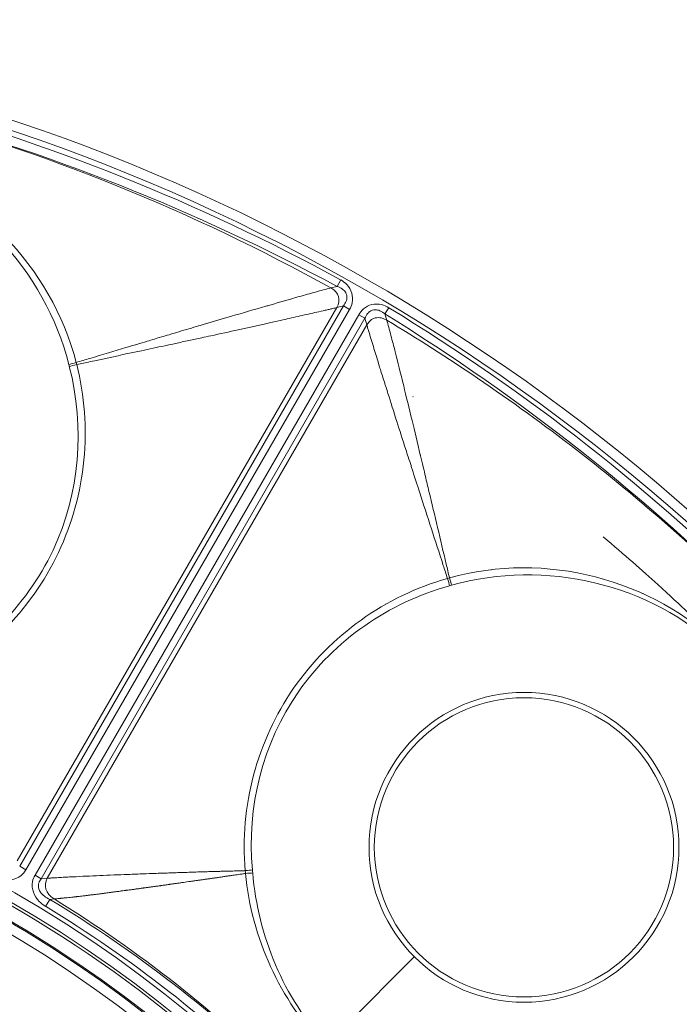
# Model space of a CAD drawing. Header units: inches. Extents: x 2.7 to 14.9, y -4.2 to 15.2.
# Tile 26 of 53: x 13.34 to 14.122, y -0.766 to 0.402. Entities that reach past the tile are written whole.
import ezdxf

# ---------------------------------------------------------------- set-up
doc = ezdxf.new("R2010")
doc.units = ezdxf.units.IN
doc.header["$MEASUREMENT"] = 0
doc.layers.add('Visible (ANSI)', color=7, linetype='Continuous', lineweight=18)
doc.layers.add('Visible Narrow (ANSI)', color=7, linetype='Continuous', lineweight=18)

msp = doc.modelspace()

# ---------------------------------------------------------------- linework, layer by layer
at = {"layer": 'Visible (ANSI)'}
for centre, radius in [((12.5948, -1.9226), 2.3248), ((13.9381, -0.5794), 0.1774), ((12.5948, -1.9226), 1.4744), ((12.5948, -1.9226), 1.4547)]:
    msp.add_circle(centre, radius, dxfattribs=at)
msp.add_arc((12.5948, -1.9226), 1.4711, 23.7155, 70.4578, dxfattribs=at)
for points in [[(13.7167, 0.0859), (13.5496, 0.1757), (13.3724, 0.2461), (13.189, 0.295)], [(13.2242, -0.3798), (13.2923, -0.3485), (13.3482, -0.2946), (13.3799, -0.2269)], [(13.6162, -0.6062), (13.6093, -0.5316), (13.6281, -0.4562), (13.6709, -0.3949)], [(13.376, -0.6411), (13.478, -0.7025), (13.5729, -0.776), (13.6578, -0.8596)]]:
    msp.add_open_spline(points, degree=3, dxfattribs=at)
for points, knots in [([(13.7241, 0.0627), (13.7254, 0.0644), (13.7266, 0.0663), (13.7274, 0.0683), (13.7279, 0.0696), (13.7282, 0.0709), (13.7283, 0.0723), (13.7283, 0.0729), (13.7283, 0.0736), (13.7282, 0.0742), (13.7281, 0.0755), (13.7277, 0.0768), (13.7271, 0.0779), (13.7269, 0.0783), (13.7267, 0.0787), (13.7264, 0.079), (13.7255, 0.0804), (13.7243, 0.0816), (13.7229, 0.0826), (13.721, 0.084), (13.7189, 0.0851), (13.7167, 0.0859)], [0, 0, 0, 0, 0.2187, 0.2187, 0.2187, 0.356077, 0.356077, 0.356077, 0.420014, 0.420014, 0.420014, 0.550507, 0.550507, 0.550507, 0.593118, 0.593118, 0.593118, 0.761778, 0.761778, 0.761778, 1, 1, 1, 1]), ([(13.7733, 0.0532), (13.7715, 0.0547), (13.7694, 0.0561), (13.7672, 0.057), (13.7655, 0.0577), (13.7636, 0.0582), (13.7618, 0.0582), (13.7606, 0.0582), (13.7594, 0.058), (13.7582, 0.0577), (13.7577, 0.0575), (13.7571, 0.0572), (13.7566, 0.0569), (13.7551, 0.0561), (13.7539, 0.055), (13.7528, 0.0538), (13.7514, 0.0521), (13.7504, 0.0501), (13.7495, 0.048)], [0, 0, 0, 0, 0.243081, 0.243081, 0.243081, 0.432733, 0.432733, 0.432733, 0.551627, 0.551627, 0.551627, 0.612065, 0.612065, 0.612065, 0.776047, 0.776047, 0.776047, 1, 1, 1, 1]), ([(13.3658, -0.6166), (13.3646, -0.6181), (13.3637, -0.6199), (13.3631, -0.6218), (13.3627, -0.6231), (13.3625, -0.6244), (13.3625, -0.6257), (13.3626, -0.6263), (13.3626, -0.6268), (13.3627, -0.6273), (13.363, -0.629), (13.3636, -0.6306), (13.3645, -0.632), (13.3646, -0.6321), (13.3646, -0.6322), (13.3647, -0.6322), (13.366, -0.6342), (13.3677, -0.636), (13.3696, -0.6374), (13.3716, -0.6389), (13.3738, -0.6401), (13.376, -0.6411)], [0, 0, 0, 0, 0.187872, 0.187872, 0.187872, 0.314599, 0.314599, 0.314599, 0.365047, 0.365047, 0.365047, 0.526295, 0.526295, 0.526295, 0.533039, 0.533039, 0.533039, 0.764219, 0.764219, 0.764219, 1, 1, 1, 1])]:
    msp.add_open_spline(points, degree=3, knots=knots, dxfattribs=at)
at = {"layer": 'Visible Narrow (ANSI)'}
for p, q in [((13.6428, 0.124), (13.6428, 0.124)), ((13.7209, 0.0935), (13.7167, 0.0859)), ((13.7092, 0.084), (13.7167, 0.0859)), ((13.3372, -0.5954), (13.7161, 0.0607)), ((13.3404, -0.6019), (13.7241, 0.0627)), ((13.7313, 0.0585), (13.3476, -0.6061)), ((13.7241, 0.0627), (13.7161, 0.0607)), ((13.7313, 0.0585), (13.7241, 0.0627)), ((13.7778, 0.0606), (13.7733, 0.0532)), ((13.3586, -0.6124), (13.7423, 0.0522)), ((13.7495, 0.048), (13.3658, -0.6166)), ((13.7423, 0.0522), (13.7495, 0.048)), ((13.7495, 0.048), (13.7519, 0.0401)), ((13.7754, 0.0458), (13.7733, 0.0532)), ((13.373, -0.6161), (13.7519, 0.0401)), ((13.8433, 0.0083), (13.8433, 0.0083)), ((13.3404, -0.6019), (13.3476, -0.6061)), ((13.3586, -0.6124), (13.3658, -0.6166)), ((13.373, -0.6161), (13.3658, -0.6166)), ((13.376, -0.6411), (13.371, -0.6494)), ((13.376, -0.6411), (13.3811, -0.6406)), ((13.7053, -0.8121), (13.8081, -0.7093))]:
    msp.add_line(p, q, dxfattribs=at)
for centre, radius in [((12.5948, -1.9226), 2.3248), ((12.5948, -1.9226), 2.313), ((13.9381, -0.5794), 0.1837), ((12.5948, -1.9226), 1.4862), ((12.5948, -1.9226), 1.4744), ((12.5948, -1.9226), 1.4532), ((12.5948, -1.9226), 1.4414)]:
    msp.add_circle(centre, radius, dxfattribs=at)
for centre, radius, start, end in [((12.5948, -1.9226), 2.1211, 67.9525, 67.9561), ((12.5948, -1.9226), 2.0128, 65.8478, 65.8584), ((12.5948, -1.9226), 1.9734, 65.4142, 65.4222), ((12.5948, -1.9226), 1.9415, 65.1693, 65.1723), ((12.5948, -1.9226), 1.9218, 65.0626, 65.0633), ((12.5948, -1.9226), 2.1211, 52.0439, 52.0475), ((12.5948, -1.9226), 2.0128, 54.1416, 54.1456), ((12.5948, -1.9226), 1.7865, 65.29, 65.2907), ((12.5948, -1.9226), 1.9734, 54.5778, 54.5842), ((12.5948, -1.9226), 1.9415, 54.8277, 54.832), ((12.5948, -1.9226), 1.9219, 54.9367, 54.9392), ((12.5956, -1.9216), 1.8761, 55.05656853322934, 55.05662355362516), ((12.5948, -1.9226), 1.7865, 54.7093, 54.71), ((12.5948, -1.9226), 1.7175, 53.7971, 53.8026), ((12.5948, -1.9226), 1.6782, 52.9236, 52.9252), ((12.5948, -1.9226), 1.648, 51.9943, 51.995), ((12.5948, -1.9226), 1.6283, 51.2107, 51.2146), ((12.5948, -1.9226), 1.5821, 47.6366, 47.638)]:
    msp.add_arc(centre, radius, start, end, dxfattribs=at)
for centre, major_axis, ratio, start_param, end_param in [((12.7985, -1.5842), (1.9009, -1.0124), 0.888933, 1.55902, 1.824827), ((13.0282, -0.8629), (1.51, -0.6175), 0.705125, 1.403307, 1.749088), ((12.8301, -1.3857), (1.8366, -0.932), 0.838051, 1.198247, 1.478106), ((13.4084, -0.0041), (-0.0114, -0.0029), 0.007055, 0.543081, 1.484395), ((13.4112, -0.0118), (0.0265, -0.1004), 0.104668, 4.633337, 4.657456), ((13.409, -0.0066), (-0.0114, -0.003), 0.010534, 4.799141, 5.740511), ((13.4072, -0.0061), (-0.0067, 0.0262), 0.022097, 4.68356, 4.771489), ((13.8484, -0.2608), (0.0261, 0.0073), 0.022097, 1.511696, 1.599615), ((13.8471, -0.2595), (0.0032, -0.0114), 0.009516, 0.542666, 1.484033), ((13.8496, -0.2588), (0.0032, -0.0114), 0.007551, 4.798793, 5.740106), ((13.8415, -0.2603), (-0.1002, -0.0272), 0.104668, 1.62579, 1.649848), ((13.6062, -0.607), (0.0118, 0.0011), 0.015774, 4.842015, 5.742062), ((13.6065, -0.6108), (-0.0118, -0.001), 0.019874, 3.682916, 4.583824), ((13.0556, -1.3306), (-0.8434, 0.6564), 0.705182, 4.537425, 4.869208), ((13.0508, -1.2991), (-0.8425, 0.6084), 0.691928, 4.486188, 4.828912)]:
    msp.add_ellipse(centre, major_axis=major_axis, ratio=ratio, start_param=start_param, end_param=end_param, dxfattribs=at)
for points, knots in [([(13.1728, 0.2344), (13.2299, 0.2191), (13.2809, 0.1875), (13.3625, 0.1047), (13.3925, 0.0527), (13.4074, -0.0044)], [0, 0, 0, 0, 0.5, 0.5, 1, 1, 1, 1]), ([(13.3986, -0.0066), (13.3843, 0.0493), (13.3555, 0.1004), (13.2771, 0.183), (13.2275, 0.2152), (13.1717, 0.2302)], [0, 0, 0, 0, 0.5, 0.5, 1, 1, 1, 1]), ([(13.7209, 0.0935), (13.7235, 0.092), (13.7261, 0.0902), (13.7282, 0.088), (13.7336, 0.0824), (13.7361, 0.0741), (13.7345, 0.0665), (13.7339, 0.0637), (13.7328, 0.061), (13.7313, 0.0585)], [0, 0, 0, 0, 0.222086, 0.222086, 0.222086, 0.791222, 0.791222, 0.791222, 1, 1, 1, 1]), ([(13.7092, 0.084), (13.7034, 0.0825), (13.6972, 0.0809), (13.6909, 0.0792), (13.6846, 0.0774), (13.6782, 0.0756), (13.6717, 0.0738), (13.6603, 0.0705), (13.6486, 0.0671), (13.6368, 0.0636), (13.6352, 0.0632), (13.6336, 0.0627), (13.632, 0.0623), (13.6186, 0.0584), (13.605, 0.0545), (13.5913, 0.0505), (13.5807, 0.0473), (13.5699, 0.0442), (13.5592, 0.041), (13.5559, 0.04), (13.5529, 0.0392), (13.5501, 0.0383), (13.5414, 0.0358), (13.5343, 0.0336), (13.5262, 0.0312), (13.5205, 0.0295), (13.5145, 0.0277), (13.5084, 0.0259), (13.5029, 0.0243), (13.4973, 0.0226), (13.4915, 0.0208), (13.4834, 0.0184), (13.475, 0.0159), (13.4662, 0.0132), (13.4528, 0.0092), (13.4385, 0.0049), (13.4235, 0.0004), (13.4182, -0.0012), (13.4129, -0.0028), (13.4074, -0.0044)], [0.0000032, 0.0000032, 0.0000032, 0.0000032, 0.0665698, 0.0665698, 0.0665698, 0.1330368, 0.1330368, 0.1330368, 0.25, 0.25, 0.25, 0.2655236, 0.2655236, 0.2655236, 0.3973685, 0.3973685, 0.3973685, 0.5, 0.5, 0.5, 0.5309584, 0.5309584, 0.5309584, 0.625, 0.625, 0.625, 0.6914262, 0.6914262, 0.6914262, 0.75, 0.75, 0.75, 0.8318059, 0.8318059, 0.8318059, 0.956511, 0.956511, 0.956511, 0.9999961, 0.9999961, 0.9999961, 0.9999961]), ([(13.7161, 0.0607), (13.7146, 0.0604), (13.7131, 0.06), (13.7116, 0.0597), (13.7101, 0.0593), (13.7086, 0.0589), (13.707, 0.0586), (13.7054, 0.0582), (13.7039, 0.0579), (13.7023, 0.0575), (13.6992, 0.0568), (13.6959, 0.0561), (13.6926, 0.0553), (13.6894, 0.0546), (13.6861, 0.0539), (13.6827, 0.0531), (13.6763, 0.0517), (13.6695, 0.0501), (13.6624, 0.0485), (13.6558, 0.047), (13.6489, 0.0454), (13.6416, 0.0438), (13.6285, 0.0409), (13.6144, 0.0377), (13.5993, 0.0344), (13.5889, 0.0321), (13.5781, 0.0297), (13.5669, 0.0273), (13.5631, 0.0265), (13.5595, 0.0257), (13.5561, 0.025), (13.5508, 0.0238), (13.5458, 0.0227), (13.541, 0.0217), (13.5356, 0.0205), (13.5304, 0.0194), (13.5249, 0.0182), (13.5207, 0.0173), (13.5166, 0.0164), (13.5124, 0.0155), (13.5031, 0.0135), (13.4939, 0.0115), (13.4847, 0.0096), (13.4792, 0.0084), (13.4738, 0.0073), (13.4683, 0.0061), (13.4533, 0.0029), (13.4384, -0.0003), (13.4239, -0.0034), (13.4186, -0.0045), (13.4133, -0.0056), (13.408, -0.0067)], [0, 0, 0, 0, 0.023401, 0.023401, 0.023401, 0.046234, 0.046234, 0.046234, 0.068294, 0.068294, 0.068294, 0.110389, 0.110389, 0.110389, 0.150174, 0.150174, 0.150174, 0.224172, 0.224172, 0.224172, 0.2923, 0.2923, 0.2923, 0.41566, 0.41566, 0.41566, 0.5, 0.5, 0.5, 0.528575, 0.528575, 0.528575, 0.574057, 0.574057, 0.574057, 0.625, 0.625, 0.625, 0.663301, 0.663301, 0.663301, 0.75, 0.75, 0.75, 0.802033, 0.802033, 0.802033, 0.946866, 0.946866, 0.946866, 1, 1, 1, 1]), ([(13.7423, 0.0522), (13.7438, 0.0548), (13.7456, 0.0571), (13.7478, 0.0591), (13.7536, 0.0642), (13.7618, 0.066), (13.7692, 0.0642), (13.7722, 0.0635), (13.7752, 0.0622), (13.7778, 0.0606)], [0, 0, 0, 0, 0.214125, 0.214125, 0.214125, 0.772845, 0.772845, 0.772845, 1, 1, 1, 1]), ([(13.7519, 0.0401), (13.7528, 0.0418), (13.7539, 0.0432), (13.7551, 0.0444), (13.7554, 0.0448), (13.7558, 0.0451), (13.7562, 0.0454), (13.7578, 0.0469), (13.7597, 0.0479), (13.7617, 0.0484), (13.7618, 0.0484), (13.762, 0.0484), (13.7621, 0.0485), (13.7632, 0.0487), (13.7643, 0.0488), (13.7655, 0.0488), (13.7665, 0.0488), (13.7676, 0.0486), (13.7687, 0.0484), (13.7704, 0.048), (13.7721, 0.0474), (13.774, 0.0465), (13.7744, 0.0463), (13.7749, 0.046), (13.7754, 0.0458)], [0, 0, 0, 0, 0.1842961, 0.1842961, 0.1842961, 0.241452, 0.241452, 0.241452, 0.5, 0.5, 0.5, 0.5195229, 0.5195229, 0.5195229, 0.655182, 0.655182, 0.655182, 0.7763475, 0.7763475, 0.7763475, 0.9543439, 0.9543439, 0.9543439, 0.9999909, 0.9999909, 0.9999909, 0.9999909]), ([(13.7519, 0.0401), (13.7523, 0.0386), (13.7527, 0.0372), (13.7531, 0.0357), (13.7536, 0.0342), (13.7541, 0.0327), (13.7545, 0.0311), (13.755, 0.0296), (13.7555, 0.028), (13.7559, 0.0265), (13.7569, 0.0234), (13.7579, 0.0202), (13.7588, 0.017), (13.7598, 0.0138), (13.7608, 0.0105), (13.7618, 0.0073), (13.762, 0.0065), (13.7622, 0.0058), (13.7624, 0.0051), (13.7643, -0.001), (13.7645, -0.0016), (13.7661, -0.007), (13.7667, -0.0087), (13.7672, -0.0105), (13.7679, -0.0126), (13.7693, -0.0171), (13.771, -0.0226), (13.773, -0.029), (13.7735, -0.0303), (13.7739, -0.0316), (13.7743, -0.0329), (13.7753, -0.0362), (13.7763, -0.0393), (13.7769, -0.0413), (13.7801, -0.0515), (13.7836, -0.0625), (13.7874, -0.0743), (13.7907, -0.0847), (13.7942, -0.0958), (13.798, -0.1075), (13.799, -0.1105), (13.7999, -0.1135), (13.8008, -0.1163), (13.8021, -0.1202), (13.8032, -0.1237), (13.8042, -0.1267), (13.8046, -0.1282), (13.8051, -0.1296), (13.8055, -0.131), (13.8084, -0.1399), (13.8114, -0.1491), (13.8145, -0.1589), (13.8189, -0.1723), (13.8235, -0.1866), (13.8284, -0.2018), (13.8329, -0.2155), (13.8375, -0.2299), (13.8424, -0.245), (13.8441, -0.2501), (13.8458, -0.2552), (13.8474, -0.2605)], [0, 0, 0, 0, 0.016624, 0.016624, 0.016624, 0.033454, 0.033454, 0.033454, 0.050284, 0.050284, 0.050284, 0.083942, 0.083942, 0.083942, 0.117596, 0.117596, 0.117596, 0.125, 0.125, 0.125, 0.1875, 0.1875, 0.1875, 0.207302, 0.207302, 0.207302, 0.25, 0.25, 0.25, 0.258644, 0.258644, 0.258644, 0.28125, 0.28125, 0.28125, 0.397292, 0.397292, 0.397292, 0.5, 0.5, 0.5, 0.526528, 0.526528, 0.526528, 0.5625, 0.5625, 0.5625, 0.579156, 0.579156, 0.579156, 0.682615, 0.682615, 0.682615, 0.82613, 0.82613, 0.82613, 0.956267, 0.956267, 0.956267, 1, 1, 1, 1]), ([(14.2178, -0.2996), (14.1836, -0.2654), (14.1131, -0.1992), (14.0012, -0.1068), (13.8885, -0.025), (13.8118, 0.0239), (13.7754, 0.0458)], [0, 0, 0, 0, 0.2577886, 0.5155772, 0.7733658, 0.9999993, 0.9999993, 0.9999993, 0.9999993]), ([(13.7754, 0.0458), (13.7769, 0.0407), (13.7785, 0.0346), (13.7804, 0.0275), (13.782, 0.0216), (13.7837, 0.0152), (13.7855, 0.0081), (13.7885, -0.0036), (13.7918, -0.017), (13.7955, -0.0321), (13.7985, -0.0446), (13.8019, -0.0583), (13.8054, -0.0731), (13.8085, -0.0859), (13.8118, -0.0995), (13.8152, -0.114), (13.8153, -0.1143), (13.8154, -0.1146), (13.8154, -0.1149), (13.8175, -0.1234), (13.8198, -0.133), (13.8213, -0.1395), (13.8227, -0.1454), (13.8241, -0.1513), (13.8255, -0.1572), (13.8289, -0.1715), (13.8323, -0.1858), (13.8357, -0.2001), (13.8391, -0.2146), (13.8425, -0.2291), (13.8459, -0.2435), (13.8472, -0.2489), (13.8485, -0.2544), (13.8497, -0.2598)], [0.0000002, 0.0000002, 0.0000002, 0.0000002, 0.1064735, 0.1064735, 0.1064735, 0.194074, 0.194074, 0.194074, 0.3386231, 0.3386231, 0.3386231, 0.4591072, 0.4591072, 0.4591072, 0.5625, 0.5625, 0.5625, 0.5646067, 0.5646067, 0.5646067, 0.625, 0.625, 0.625, 0.6797594, 0.6797594, 0.6797594, 0.8129732, 0.8129732, 0.8129732, 0.9487187, 0.9487187, 0.9487187, 0.9999953, 0.9999953, 0.9999953, 0.9999953]), ([(13.408, -0.0067), (13.4267, -0.0812), (13.419, -0.1605), (13.3536, -0.299), (13.2972, -0.355), (13.2277, -0.3877)], [0, 0, 0, 0, 0.5, 0.5, 0.9999682, 0.9999682, 0.9999682, 0.9999682]), ([(13.3799, -0.2269), (13.3799, -0.2269), (13.3799, -0.2269), (13.4116, -0.1592), (13.418, -0.0817), (13.3992, -0.0091)], [0.4999932, 0.4999932, 0.4999932, 0.4999932, 0.5, 0.5, 0.9999859, 0.9999859, 0.9999859, 0.9999859]), ([(14.3061, -0.4853), (14.3049, -0.4839), (14.3038, -0.4826), (14.3029, -0.4815), (14.302, -0.4805), (14.3019, -0.4804), (14.3018, -0.4803), (14.3006, -0.4789), (14.29, -0.4661), (14.2692, -0.4425), (14.2588, -0.4307), (14.2458, -0.4163), (14.23, -0.3994), (14.2196, -0.3882), (14.208, -0.376), (14.1951, -0.3628), (14.1885, -0.3559), (14.1811, -0.3485), (14.1753, -0.3427), (14.1731, -0.3404), (14.172, -0.3394), (14.172, -0.3394), (14.1712, -0.3386), (14.1663, -0.3336), (14.1571, -0.3246), (14.1448, -0.3126), (14.1249, -0.2933), (14.0966, -0.2677), (14.0786, -0.2514), (14.0572, -0.2324), (14.0321, -0.2113)], [0.4316101, 0.4316101, 0.4316101, 0.4316101, 0.4335938, 0.4335938, 0.4335938, 0.4355469, 0.4355469, 0.4355469, 0.4658203, 0.4658203, 0.4658203, 0.480957, 0.480957, 0.480957, 0.4909362, 0.4909362, 0.4909362, 0.4960938, 0.4960938, 0.4960938, 0.4980469, 0.4980469, 0.4980469, 0.5523573, 0.5523573, 0.5523573, 0.625, 0.625, 0.625, 0.6712297, 0.6712297, 0.6712297, 0.6712297]), ([(14.1739, -0.3436), (14.1321, -0.3018), (14.0792, -0.2734), (13.9667, -0.2441), (13.9066, -0.2441), (13.8497, -0.2598)], [0, 0, 0, 0, 0.5, 0.5, 1, 1, 1, 1]), ([(13.8522, -0.2686), (13.9078, -0.2529), (13.9665, -0.2524), (14.0772, -0.2789), (14.1299, -0.3057), (14.1708, -0.3466)], [0, 0, 0, 0, 0.5, 0.5, 1, 1, 1, 1]), ([(13.8474, -0.2605), (13.7736, -0.2815), (13.7087, -0.3278), (13.6215, -0.4537), (13.6012, -0.5306), (13.6077, -0.6071)], [0, 0, 0, 0, 0.5, 0.5, 0.9999685, 0.9999685, 0.9999685, 0.9999685]), ([(13.6709, -0.3949), (13.6709, -0.3949), (13.6709, -0.3949), (13.7136, -0.3336), (13.7776, -0.2893), (13.8498, -0.2692)], [0.4999932, 0.4999932, 0.4999932, 0.4999932, 0.5, 0.5, 1, 1, 1, 1]), ([(13.3476, -0.6061), (13.3467, -0.6077), (13.3456, -0.6093), (13.3443, -0.6106), (13.3385, -0.6171), (13.3291, -0.6194), (13.3206, -0.6179), (13.3167, -0.6172), (13.3129, -0.6157), (13.3094, -0.6138)], [0, 0, 0, 0, 0.127976, 0.127976, 0.127976, 0.72711, 0.72711, 0.72711, 1, 1, 1, 1]), ([(13.6077, -0.6071), (13.6057, -0.6071), (13.6037, -0.6072), (13.6016, -0.6073), (13.5987, -0.6073), (13.5958, -0.6074), (13.5929, -0.6075), (13.5914, -0.6075), (13.5899, -0.6076), (13.5885, -0.6076), (13.587, -0.6076), (13.5856, -0.6077), (13.5841, -0.6077), (13.5826, -0.6078), (13.5812, -0.6078), (13.5797, -0.6078), (13.5783, -0.6079), (13.5768, -0.6079), (13.5754, -0.608), (13.5749, -0.608), (13.5745, -0.608), (13.5741, -0.608), (13.5731, -0.608), (13.572, -0.6081), (13.571, -0.6081), (13.5696, -0.6081), (13.5681, -0.6082), (13.5667, -0.6082), (13.561, -0.6084), (13.5552, -0.6086), (13.5493, -0.6087), (13.5437, -0.6089), (13.5379, -0.6091), (13.5321, -0.6093), (13.5265, -0.6095), (13.5208, -0.6097), (13.515, -0.6099), (13.5094, -0.61), (13.5037, -0.6102), (13.498, -0.6105), (13.4977, -0.6105), (13.4974, -0.6105), (13.4972, -0.6105), (13.4926, -0.6106), (13.488, -0.6108), (13.4833, -0.611), (13.4768, -0.6112), (13.4705, -0.6115), (13.4643, -0.6117), (13.4587, -0.6119), (13.4532, -0.6121), (13.4478, -0.6124), (13.4422, -0.6126), (13.4367, -0.6128), (13.4314, -0.6131), (13.4258, -0.6133), (13.4205, -0.6136), (13.4153, -0.6138), (13.4098, -0.6141), (13.4046, -0.6144), (13.3995, -0.6146), (13.3969, -0.6147), (13.3944, -0.6149), (13.3919, -0.615), (13.3906, -0.615), (13.3893, -0.6151), (13.3881, -0.6152), (13.3868, -0.6152), (13.3856, -0.6153), (13.3844, -0.6154), (13.3838, -0.6154), (13.3832, -0.6154), (13.3826, -0.6155), (13.3819, -0.6155), (13.3813, -0.6155), (13.3807, -0.6156), (13.3801, -0.6156), (13.3795, -0.6156), (13.3789, -0.6157), (13.3783, -0.6157), (13.3778, -0.6157), (13.3772, -0.6158), (13.3766, -0.6158), (13.376, -0.6159), (13.3754, -0.6159), (13.3748, -0.6159), (13.3743, -0.616), (13.3737, -0.616), (13.3735, -0.616), (13.3733, -0.6161), (13.373, -0.6161)], [0, 0, 0, 0, 0.025507, 0.025507, 0.025507, 0.062666, 0.062666, 0.062666, 0.081229, 0.081229, 0.081229, 0.099762, 0.099762, 0.099762, 0.118251, 0.118251, 0.118251, 0.136682, 0.136682, 0.136682, 0.142154, 0.142154, 0.142154, 0.155042, 0.155042, 0.155042, 0.173318, 0.173318, 0.173318, 0.24535, 0.24535, 0.24535, 0.315196, 0.315196, 0.315196, 0.382396, 0.382396, 0.382396, 0.446682, 0.446682, 0.446682, 0.449598, 0.449598, 0.449598, 0.5, 0.5, 0.5, 0.569749, 0.569749, 0.569749, 0.634275, 0.634275, 0.634275, 0.70199, 0.70199, 0.70199, 0.773418, 0.773418, 0.773418, 0.849247, 0.849247, 0.849247, 0.88909, 0.88909, 0.88909, 0.909554, 0.909554, 0.909554, 0.930407, 0.930407, 0.930407, 0.940986, 0.940986, 0.940986, 0.951672, 0.951672, 0.951672, 0.962467, 0.962467, 0.962467, 0.973375, 0.973375, 0.973375, 0.984399, 0.984399, 0.984399, 0.995543, 0.995543, 0.995543, 1, 1, 1, 1]), ([(13.371, -0.6494), (13.3683, -0.6478), (13.3658, -0.6458), (13.3636, -0.6436), (13.3576, -0.6375), (13.3539, -0.6286), (13.3556, -0.6201), (13.3562, -0.6174), (13.3572, -0.6148), (13.3586, -0.6124)], [0, 0, 0, 0, 0.21427, 0.21427, 0.21427, 0.809867, 0.809867, 0.809867, 1, 1, 1, 1]), ([(13.608, -0.6105), (13.6072, -0.6106), (13.6065, -0.6107), (13.6058, -0.6108), (13.6051, -0.6109), (13.6043, -0.611), (13.6036, -0.6111), (13.6033, -0.6111), (13.6029, -0.6112), (13.6026, -0.6112), (13.6022, -0.6113), (13.6018, -0.6113), (13.6015, -0.6114), (13.6004, -0.6115), (13.5993, -0.6117), (13.5983, -0.6119), (13.5979, -0.6119), (13.5976, -0.612), (13.5972, -0.612), (13.5969, -0.6121), (13.5965, -0.6121), (13.5961, -0.6122), (13.5951, -0.6123), (13.594, -0.6125), (13.593, -0.6126), (13.5922, -0.6127), (13.5915, -0.6128), (13.5908, -0.6129), (13.5901, -0.613), (13.5894, -0.6131), (13.5887, -0.6132), (13.5873, -0.6134), (13.5859, -0.6136), (13.5845, -0.6138), (13.5838, -0.6139), (13.5831, -0.614), (13.5824, -0.6141), (13.5817, -0.6143), (13.581, -0.6144), (13.5803, -0.6145), (13.5788, -0.6147), (13.5774, -0.6149), (13.576, -0.6151), (13.5753, -0.6152), (13.5746, -0.6153), (13.5739, -0.6154), (13.5732, -0.6155), (13.5725, -0.6156), (13.5718, -0.6157), (13.5711, -0.6158), (13.5704, -0.6159), (13.5697, -0.616), (13.569, -0.6161), (13.5684, -0.6162), (13.5677, -0.6163), (13.567, -0.6164), (13.5663, -0.6165), (13.5656, -0.6166), (13.5649, -0.6167), (13.5642, -0.6168), (13.5635, -0.6169), (13.5628, -0.617), (13.5621, -0.6171), (13.5614, -0.6172), (13.5607, -0.6173), (13.56, -0.6174), (13.5593, -0.6175), (13.5579, -0.6177), (13.5565, -0.6179), (13.5552, -0.6181), (13.5545, -0.6182), (13.5538, -0.6183), (13.5531, -0.6184), (13.5524, -0.6185), (13.5517, -0.6186), (13.551, -0.6187), (13.5503, -0.6188), (13.5496, -0.6188), (13.549, -0.6189), (13.5483, -0.619), (13.5476, -0.6191), (13.5469, -0.6192), (13.5462, -0.6193), (13.5455, -0.6194), (13.5448, -0.6195), (13.5442, -0.6196), (13.5435, -0.6197), (13.5428, -0.6198), (13.54, -0.6202), (13.5373, -0.6206), (13.5346, -0.621), (13.5339, -0.6211), (13.5332, -0.6212), (13.5325, -0.6213), (13.5319, -0.6214), (13.5312, -0.6215), (13.5305, -0.6216), (13.5298, -0.6217), (13.5291, -0.6218), (13.5285, -0.6219), (13.5278, -0.622), (13.5271, -0.6221), (13.5264, -0.6222), (13.5257, -0.6222), (13.5251, -0.6223), (13.5244, -0.6224), (13.5237, -0.6225), (13.523, -0.6226), (13.5224, -0.6227), (13.521, -0.6229), (13.5197, -0.6231), (13.5183, -0.6233), (13.518, -0.6233), (13.5176, -0.6234), (13.5173, -0.6234), (13.517, -0.6235), (13.5166, -0.6235), (13.5163, -0.6236), (13.5156, -0.6237), (13.515, -0.6238), (13.5143, -0.6239), (13.5138, -0.6239), (13.5133, -0.624), (13.5128, -0.6241), (13.5126, -0.6241), (13.5124, -0.6241), (13.5123, -0.6242), (13.5121, -0.6242), (13.5119, -0.6242), (13.5118, -0.6242), (13.5113, -0.6243), (13.5108, -0.6244), (13.5103, -0.6244), (13.5096, -0.6245), (13.5089, -0.6246), (13.5082, -0.6247), (13.5079, -0.6248), (13.5076, -0.6248), (13.5072, -0.6249), (13.5069, -0.6249), (13.5066, -0.6249), (13.5062, -0.625), (13.5056, -0.6251), (13.5049, -0.6252), (13.5042, -0.6253), (13.5036, -0.6254), (13.503, -0.6255), (13.5024, -0.6255), (13.5022, -0.6256), (13.5019, -0.6256), (13.5017, -0.6256), (13.5012, -0.6257), (13.5007, -0.6258), (13.5002, -0.6258), (13.4996, -0.6259), (13.4989, -0.626), (13.4982, -0.6261), (13.4979, -0.6262), (13.4976, -0.6262), (13.4972, -0.6263), (13.4969, -0.6263), (13.4966, -0.6263), (13.4962, -0.6264), (13.4956, -0.6265), (13.4949, -0.6266), (13.4943, -0.6267), (13.4938, -0.6267), (13.4933, -0.6268), (13.4928, -0.6269), (13.4926, -0.6269), (13.4924, -0.6269), (13.4923, -0.6269), (13.4921, -0.627), (13.4919, -0.627), (13.4918, -0.627), (13.4913, -0.6271), (13.4908, -0.6271), (13.4903, -0.6272), (13.4896, -0.6273), (13.489, -0.6274), (13.4883, -0.6275), (13.488, -0.6275), (13.4876, -0.6276), (13.4873, -0.6276), (13.487, -0.6277), (13.4867, -0.6277), (13.4863, -0.6278), (13.485, -0.6279), (13.4837, -0.6281), (13.4824, -0.6283), (13.4817, -0.6284), (13.4811, -0.6285), (13.4804, -0.6286), (13.4797, -0.6287), (13.4791, -0.6288), (13.4784, -0.6288), (13.4778, -0.6289), (13.4771, -0.629), (13.4765, -0.6291), (13.4758, -0.6292), (13.4752, -0.6293), (13.4745, -0.6294), (13.4732, -0.6296), (13.4719, -0.6297), (13.4706, -0.6299), (13.4696, -0.63), (13.4686, -0.6302), (13.4677, -0.6303), (13.4673, -0.6304), (13.467, -0.6304), (13.4667, -0.6304), (13.4664, -0.6305), (13.466, -0.6305), (13.4657, -0.6306), (13.4647, -0.6307), (13.4637, -0.6308), (13.4628, -0.631), (13.4621, -0.6311), (13.4615, -0.6311), (13.4608, -0.6312), (13.4602, -0.6313), (13.4595, -0.6314), (13.4589, -0.6315), (13.4582, -0.6316), (13.4576, -0.6317), (13.457, -0.6317), (13.4563, -0.6318), (13.4557, -0.6319), (13.455, -0.632), (13.4544, -0.6321), (13.4537, -0.6322), (13.4531, -0.6323), (13.4524, -0.6323), (13.4518, -0.6324), (13.4512, -0.6325), (13.4499, -0.6327), (13.4486, -0.6329), (13.4473, -0.633), (13.4467, -0.6331), (13.446, -0.6332), (13.4454, -0.6333), (13.4447, -0.6334), (13.4441, -0.6334), (13.4435, -0.6335), (13.4428, -0.6336), (13.4422, -0.6337), (13.4415, -0.6338), (13.4409, -0.6339), (13.4403, -0.6339), (13.4396, -0.634), (13.439, -0.6341), (13.4384, -0.6342), (13.4377, -0.6343), (13.4371, -0.6344), (13.4364, -0.6344), (13.4358, -0.6345), (13.4352, -0.6346), (13.4345, -0.6347), (13.4339, -0.6348), (13.4333, -0.6348), (13.4326, -0.6349), (13.432, -0.635), (13.4307, -0.6352), (13.4295, -0.6353), (13.4282, -0.6355), (13.4276, -0.6356), (13.427, -0.6356), (13.4263, -0.6357), (13.4257, -0.6358), (13.4251, -0.6359), (13.4244, -0.6359), (13.4238, -0.636), (13.4232, -0.6361), (13.4226, -0.6362), (13.4219, -0.6363), (13.4213, -0.6363), (13.4207, -0.6364), (13.4201, -0.6365), (13.4194, -0.6366), (13.4188, -0.6366), (13.4182, -0.6367), (13.4176, -0.6368), (13.4169, -0.6369), (13.416, -0.637), (13.4151, -0.6371), (13.4141, -0.6372), (13.4138, -0.6372), (13.4135, -0.6373), (13.4132, -0.6373), (13.4129, -0.6373), (13.4126, -0.6374), (13.4123, -0.6374), (13.4114, -0.6375), (13.4104, -0.6376), (13.4095, -0.6377), (13.4092, -0.6378), (13.4089, -0.6378), (13.4086, -0.6379), (13.4083, -0.6379), (13.408, -0.6379), (13.4077, -0.638), (13.4071, -0.638), (13.4064, -0.6381), (13.4058, -0.6382), (13.4052, -0.6382), (13.4046, -0.6383), (13.404, -0.6384), (13.4037, -0.6384), (13.4034, -0.6384), (13.4031, -0.6385), (13.4028, -0.6385), (13.4025, -0.6385), (13.4022, -0.6386), (13.3996, -0.6389), (13.3972, -0.6391), (13.395, -0.6394), (13.3947, -0.6394), (13.3944, -0.6394), (13.3941, -0.6394), (13.3938, -0.6395), (13.3935, -0.6395), (13.3932, -0.6395), (13.3926, -0.6396), (13.392, -0.6397), (13.3914, -0.6397), (13.391, -0.6398), (13.3905, -0.6398), (13.3901, -0.6398), (13.3899, -0.6399), (13.3898, -0.6399), (13.3896, -0.6399), (13.3895, -0.6399), (13.3894, -0.6399), (13.3892, -0.6399), (13.3888, -0.64), (13.3883, -0.64), (13.3879, -0.64), (13.3854, -0.6403), (13.3832, -0.6405), (13.3811, -0.6406)], [0, 0, 0, 0, 0.005913, 0.005913, 0.005913, 0.011694, 0.011694, 0.011694, 0.014593, 0.014593, 0.014593, 0.017497, 0.017497, 0.017497, 0.026247, 0.026247, 0.026247, 0.029175, 0.029175, 0.029175, 0.032109, 0.032109, 0.032109, 0.040948, 0.040948, 0.040948, 0.04687, 0.04687, 0.04687, 0.052818, 0.052818, 0.052818, 0.064788, 0.064788, 0.064788, 0.070811, 0.070811, 0.070811, 0.07686, 0.07686, 0.07686, 0.089038, 0.089038, 0.089038, 0.095167, 0.095167, 0.095167, 0.101324, 0.101324, 0.101324, 0.107508, 0.107508, 0.107508, 0.11372, 0.11372, 0.11372, 0.119961, 0.119961, 0.119961, 0.126231, 0.126231, 0.126231, 0.13253, 0.13253, 0.13253, 0.138858, 0.138858, 0.138858, 0.151606, 0.151606, 0.151606, 0.158027, 0.158027, 0.158027, 0.164478, 0.164478, 0.164478, 0.170962, 0.170962, 0.170962, 0.177478, 0.177478, 0.177478, 0.184027, 0.184027, 0.184027, 0.19061, 0.19061, 0.19061, 0.217284, 0.217284, 0.217284, 0.224041, 0.224041, 0.224041, 0.230835, 0.230835, 0.230835, 0.237667, 0.237667, 0.237667, 0.244536, 0.244536, 0.244536, 0.251444, 0.251444, 0.251444, 0.258391, 0.258391, 0.258391, 0.272406, 0.272406, 0.272406, 0.275935, 0.275935, 0.275935, 0.279475, 0.279475, 0.279475, 0.286586, 0.286586, 0.286586, 0.291947, 0.291947, 0.291947, 0.293739, 0.293739, 0.293739, 0.295535, 0.295535, 0.295535, 0.300937, 0.300937, 0.300937, 0.308179, 0.308179, 0.308179, 0.311817, 0.311817, 0.311817, 0.315466, 0.315466, 0.315466, 0.322799, 0.322799, 0.322799, 0.329716, 0.329716, 0.329716, 0.332031, 0.332031, 0.332031, 0.337607, 0.337607, 0.337607, 0.345084, 0.345084, 0.345084, 0.348841, 0.348841, 0.348841, 0.35261, 0.35261, 0.35261, 0.360188, 0.360188, 0.360188, 0.365905, 0.365905, 0.365905, 0.367817, 0.367817, 0.367817, 0.369733, 0.369733, 0.369733, 0.375499, 0.375499, 0.375499, 0.383236, 0.383236, 0.383236, 0.387125, 0.387125, 0.387125, 0.391027, 0.391027, 0.391027, 0.406781, 0.406781, 0.406781, 0.414745, 0.414745, 0.414745, 0.42277, 0.42277, 0.42277, 0.430857, 0.430857, 0.430857, 0.439007, 0.439007, 0.439007, 0.455501, 0.455501, 0.455501, 0.46805, 0.46805, 0.46805, 0.472267, 0.472267, 0.472267, 0.476503, 0.476503, 0.476503, 0.489319, 0.489319, 0.489319, 0.497956, 0.497956, 0.497956, 0.50667, 0.50667, 0.50667, 0.515464, 0.515464, 0.515464, 0.524339, 0.524339, 0.524339, 0.533297, 0.533297, 0.533297, 0.542341, 0.542341, 0.542341, 0.560699, 0.560699, 0.560699, 0.570017, 0.570017, 0.570017, 0.579433, 0.579433, 0.579433, 0.588948, 0.588948, 0.588948, 0.598567, 0.598567, 0.598567, 0.608292, 0.608292, 0.608292, 0.618128, 0.618128, 0.618128, 0.628078, 0.628078, 0.628078, 0.638146, 0.638146, 0.638146, 0.658655, 0.658655, 0.658655, 0.669106, 0.669106, 0.669106, 0.679693, 0.679693, 0.679693, 0.690424, 0.690424, 0.690424, 0.701303, 0.701303, 0.701303, 0.712338, 0.712338, 0.712338, 0.723535, 0.723535, 0.723535, 0.74065, 0.74065, 0.74065, 0.746444, 0.746444, 0.746444, 0.752285, 0.752285, 0.752285, 0.770098, 0.770098, 0.770098, 0.776136, 0.776136, 0.776136, 0.782227, 0.782227, 0.782227, 0.794573, 0.794573, 0.794573, 0.807148, 0.807148, 0.807148, 0.813524, 0.813524, 0.813524, 0.819963, 0.819963, 0.819963, 0.873952, 0.873952, 0.873952, 0.881046, 0.881046, 0.881046, 0.888225, 0.888225, 0.888225, 0.902854, 0.902854, 0.902854, 0.914076, 0.914076, 0.914076, 0.917867, 0.917867, 0.917867, 0.921684, 0.921684, 0.921684, 0.933297, 0.933297, 0.933297, 1, 1, 1, 1]), ([(13.608, -0.6105), (13.6116, -0.6489), (13.6218, -0.6859), (13.6537, -0.7556), (13.6753, -0.7882), (13.7022, -0.8152)], [0, 0, 0, 0, 0.5, 0.5, 1, 1, 1, 1]), ([(13.7053, -0.8121), (13.6785, -0.7853), (13.6582, -0.7533), (13.6289, -0.6841), (13.6197, -0.6475), (13.6166, -0.6098)], [0, 0, 0, 0, 0.5, 0.5, 1, 1, 1, 1]), ([(14.257, -0.67), (14.236, -0.7439), (14.1897, -0.8087), (14.0638, -0.896), (13.9869, -0.9162), (13.9104, -0.9098)], [0, 0, 0, 0, 0.5, 0.5, 0.9999682, 0.9999682, 0.9999682, 0.9999682])]:
    msp.add_open_spline(points, degree=3, knots=knots, dxfattribs=at)
for points in [[(13.3469, 0.1175), (13.3469, 0.1175), (13.3468, 0.1176), (13.3468, 0.1176)], [(13.3667, 0.0887), (13.3668, 0.0887), (13.3669, 0.0887), (13.367, 0.0886)], [(13.7161, 0.0607), (13.7214, 0.07), (13.719, 0.0786), (13.7092, 0.084)], [(14.2183, -0.2992), (14.0845, -0.1648), (13.9347, -0.0466), (13.7733, 0.0532)], [(13.8068, -0.0451), (13.8066, -0.045), (13.8064, -0.0448), (13.8062, -0.0447)], [(13.9508, -0.2481), (13.9508, -0.2481), (13.9509, -0.2482), (13.9509, -0.2482)], [(13.9857, -0.2513), (13.9857, -0.2512), (13.9857, -0.2512), (13.9856, -0.2512)], [(14.0791, -0.2784), (14.0792, -0.2785), (14.0794, -0.2786), (14.0795, -0.2788)], [(13.6077, -0.6071), (13.6078, -0.6082), (13.6079, -0.6093), (13.608, -0.6105)], [(13.6166, -0.6098), (13.6165, -0.6086), (13.6164, -0.6074), (13.6162, -0.6062)], [(13.3811, -0.6406), (13.3711, -0.6345), (13.3683, -0.6243), (13.373, -0.6161)]]:
    msp.add_open_spline(points, degree=3, dxfattribs=at)

doc.saveas('drawing.dxf')
